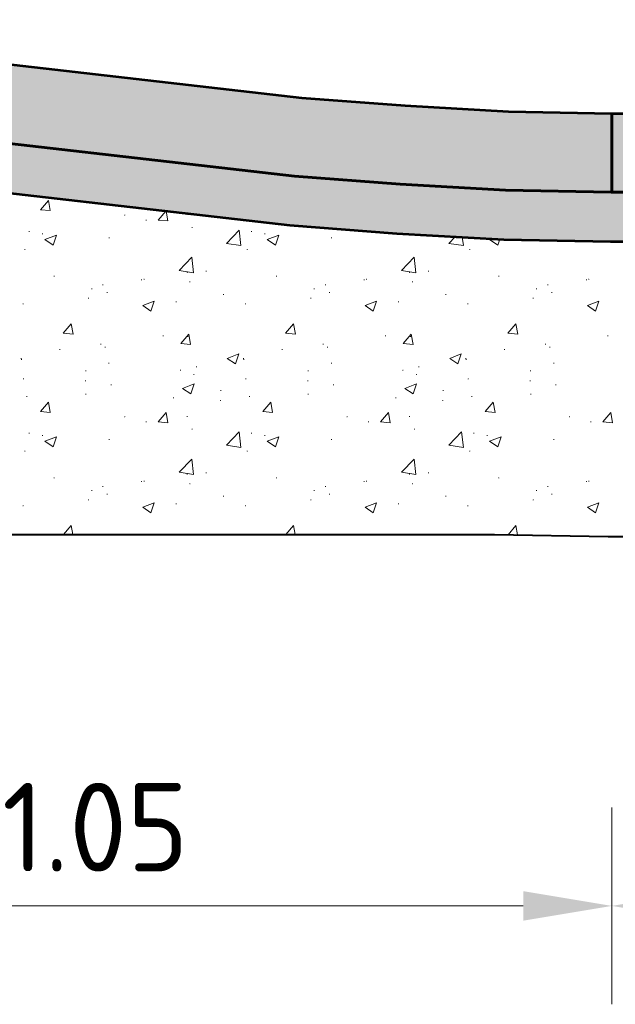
# Model space of a CAD drawing. Header units: metres. Extents: x 162359 to 162848, y 502589 to 502892.
# Tile 42 of 49: x 162843.646 to 162844.251, y 502691.598 to 502692.599. Entities that reach past the tile are written whole.
import ezdxf

# ---------------------------------------------------------------- set-up
doc = ezdxf.new("R2010")
doc.units = ezdxf.units.M
for name, color, linetype, lineweight in [('N-WE-GW-GROND_ZAND_CUNETZAND-GD', 7, 'Continuous', 53), ('N-WE-GW-GROND_ZAND_STRAATLAAG_BREKERZAND-AD', 7, 'Continuous', 13), ('N-WE-VH-VERHARDING-GD', 8, 'Continuous', 53), ('N-WE-VH-VERHARDING_FUNDERING-AD', 7, 'Continuous', 13), ('N-WE-VH-VERHARDING_FUNDERING-GD', 7, 'Continuous', 40), ('X-XX-AL-DETAIL1-GD', 7, 'Continuous', 25), ('X-XX-AL-M', 7, 'Continuous', 18)]:
    doc.layers.add(name, color=color, linetype=linetype, lineweight=lineweight)
doc.styles.add('NLCS-ISO-M50-T18', font='NLCS-ISO.ttf', dxfattribs={"height": 0.09})
doc.dimstyles.new('NLCS-M50-T18-PIJL_L2_H2', dxfattribs={"dimscale": 0.05, "dimtxt": 2.5, "dimasz": 1.8, "dimexe": 2, "dimexo": 2, "dimgap": 0.7, "dimtad": 1, "dimzin": 0, "dimdsep": 46, "dimtxsty": 'NLCS-ISO-M50-T18', "dimcen": 0, "dimdle": 2, "dimclrd": 256, "dimclre": 256, "dimclrt": 10, "dimazin": 0, "dimtfac": 1, "dimtdec": 3, "dimtofl": 0, "dimtmove": 0, "dimatfit": 3, "dimfxl": 2, "dimfxlon": 1, "dimtfillclr": 256, "dimtolj": 1, "dimtzin": 0, "dimlwd": -1, "dimlwe": -1, "dimarcsym": 0})

# ---------------------------------------------------------------- blocks, each defined once
blk = doc.blocks.new('*D414')
at = {"layer": 'X-XX-AL-M', "transparency": 16777216}
for p, q in [((162843.1978, 502691.7984), (162843.1978, 502691.5984)), ((162844.2478, 502691.7984), (162844.2478, 502691.5984)), ((162843.2878, 502691.6984), (162844.1578, 502691.6984))]:
    blk.add_line(p, q, dxfattribs=at)
for points in [[(162843.2878, 502691.7134), (162843.2878, 502691.6834), (162843.1978, 502691.6984)], [(162844.1578, 502691.7134), (162844.1578, 502691.6834), (162844.2478, 502691.6984)]]:
    blk.add_solid(points, dxfattribs=at)
at = {"layer": 'X-XX-AL-M', "color": 10, "transparency": 16777216, "insert": (162843.7228, 502691.7784), "char_height": 0.09, "attachment_point": 5, "style": 'NLCS-ISO-M50-T18'}
blk.add_mtext('\\A1;1.05', dxfattribs=at)
blk = doc.blocks.new('*D415')
at = {"layer": 'X-XX-AL-M', "transparency": 16777216}
for p, q in [((162844.2478, 502691.7984), (162844.2478, 502691.5984)), ((162846.2478, 502691.7984), (162846.2478, 502691.5984)), ((162844.3378, 502691.6984), (162846.1578, 502691.6984))]:
    blk.add_line(p, q, dxfattribs=at)
for points in [[(162844.3378, 502691.7134), (162844.3378, 502691.6834), (162844.2478, 502691.6984)], [(162846.1578, 502691.7134), (162846.1578, 502691.6834), (162846.2478, 502691.6984)]]:
    blk.add_solid(points, dxfattribs=at)
at = {"layer": 'X-XX-AL-M', "color": 10, "transparency": 16777216, "insert": (162845.2478, 502691.7784), "char_height": 0.09, "attachment_point": 5, "style": 'NLCS-ISO-M50-T18'}
blk.add_mtext('\\A1;\\C7;2.00', dxfattribs=at)
blk = doc.blocks.new('*D418')
at = {"layer": 'X-XX-AL-M', "transparency": 16777216}
for p, q in [((162843.1978, 502692.8791), (162843.1978, 502693.0791)), ((162844.2478, 502692.8791), (162844.2478, 502693.0791)), ((162843.2878, 502692.9791), (162844.1578, 502692.9791))]:
    blk.add_line(p, q, dxfattribs=at)
for points in [[(162843.2878, 502692.9941), (162843.2878, 502692.9641), (162843.1978, 502692.9791)], [(162844.1578, 502692.9941), (162844.1578, 502692.9641), (162844.2478, 502692.9791)]]:
    blk.add_solid(points, dxfattribs=at)
at = {"layer": 'X-XX-AL-M', "color": 10, "transparency": 16777216, "insert": (162843.7228, 502693.0726), "char_height": 0.09, "attachment_point": 5, "style": 'NLCS-ISO-M50-T18'}
blk.add_mtext('\\A1;\\C7;drempel', dxfattribs=at)

msp = doc.modelspace()

# ---------------------------------------------------------------- hatches: boundary and pattern name
at = {"layer": 'N-WE-GW-GROND_ZAND_STRAATLAAG_BREKERZAND-AD', "ltscale": 35}
h = msp.add_hatch(dxfattribs=at)
h.set_pattern_fill('AGW-GROND_ZAND_FUNDERINGSZAND', color=256, scale=0.001, angle=-42.508, style=0, pattern_type=2)
h.set_pattern_definition([(90, (162844.419682, 502692.800399), (0.01200375, -0.0125005), [2.5e-07, -0.01250025]), (90, (162844.420786, 502692.802312), (0.01200375, -0.0125005), [2.5e-07, -0.01250025]), (90, (162844.427384, 502692.801112), (0.01200375, -0.0125005), [2.5e-07, -0.01250025]), (90, (162844.426676, 502692.805002), (0.01200375, -0.0125005), [2.5e-07, -0.01250025]), (90, (162844.424553, 502692.805911), (0.01200375, -0.0125005), [2.5e-07, -0.01250025]), (90, (162844.423391, 502692.805911), (0.01200375, -0.0125005), [2.5e-07, -0.01250025]), (90, (162844.422683, 502692.807224), (0.01200375, -0.0125005), [2.5e-07, -0.01250025]), (90, (162844.422683, 502692.80783), (0.01200375, -0.0125005), [2.5e-07, -0.01250025]), (90, (162844.424351, 502692.808689), (0.01200375, -0.0125005), [2.5e-07, -0.01250025]), (90, (162844.425463, 502692.809447), (0.01200375, -0.0125005), [2.5e-07, -0.01250025]), (90, (162844.426272, 502692.80879), (0.01200375, -0.0125005), [2.5e-07, -0.01250025]), (90, (162844.42516, 502692.805153), (0.01200375, -0.0125005), [2.5e-07, -0.01250025]), (90, (162844.422936, 502692.803234), (0.01200375, -0.0125005), [2.5e-07, -0.01250025]), (90, (162844.422936, 502692.802476), (0.01200375, -0.0125005), [2.5e-07, -0.01250025]), (90, (162844.423644, 502692.800961), (0.01200375, -0.0125005), [2.5e-07, -0.01250025]), (90, (162844.42521, 502692.801769), (0.01200375, -0.0125005), [2.5e-07, -0.01250025]), (90, (162844.425868, 502692.800001), (0.01200375, -0.0125005), [2.5e-07, -0.01250025]), (90, (162844.427754, 502692.800001), (0.01200375, -0.0125005), [2.5e-07, -0.01250025]), (90, (162844.428395, 502692.802123), (0.01200375, -0.0125005), [2.5e-07, -0.01250025]), (90, (162844.428395, 502692.804339), (0.01200375, -0.0125005), [2.5e-07, -0.01250025]), (90, (162844.427535, 502692.807022), (0.01200375, -0.0125005), [2.5e-07, -0.01250025]), (90, (162844.428395, 502692.807679), (0.01200375, -0.0125005), [2.5e-07, -0.01250025]), (90, (162844.429254, 502692.808588), (0.01200375, -0.0125005), [2.5e-07, -0.01250025]), (90, (162844.42799, 502692.810356), (0.01200375, -0.0125005), [2.5e-07, -0.01250025]), (90, (162844.424907, 502692.806669), (0.01200375, -0.0125005), [2.5e-07, -0.01250025]), (90, (162844.424907, 502692.80384), (0.01200375, -0.0125005), [2.5e-07, -0.01250025]), (90, (162844.426626, 502692.803082), (0.01200375, -0.0125005), [2.5e-07, -0.01250025]), (90, (162844.429254, 502692.800607), (0.01200375, -0.0125005), [2.5e-07, -0.01250025]), (90, (162844.429254, 502692.802931), (0.01200375, -0.0125005), [2.5e-07, -0.01250025]), (90, (162844.430366, 502692.806762), (0.01200375, -0.0125005), [2.5e-07, -0.01250025]), (90, (162844.430366, 502692.809887), (0.01200375, -0.0125005), [2.5e-07, -0.01250025]), (90, (162844.420156, 502692.809887), (0.01200375, -0.0125005), [2.5e-07, -0.01250025]), (90, (162844.419246, 502692.806719), (0.01200375, -0.0125005), [2.5e-07, -0.01250025]), (90, (162844.420004, 502692.80485), (0.01200375, -0.0125005), [2.5e-07, -0.01250025]), (90, (162844.418791, 502692.803688), (0.01200375, -0.0125005), [2.5e-07, -0.01250025]), (90, (162844.42147, 502692.800708), (0.01200375, -0.0125005), [2.5e-07, -0.01250025]), (90, (162844.420991, 502692.79895), (0.01200375, -0.0125005), [2.5e-07, -0.01250025]), (90, (162844.418575, 502692.799314), (0.01200375, -0.0125005), [2.5e-07, -0.01250025]), (90, (162844.421319, 502692.809898), (0.01200375, -0.0125005), [2.5e-07, -0.01250025]), (90, (162844.42441, 502692.809898), (0.01200375, -0.0125005), [2.5e-07, -0.01250025]), (90, (162844.425565, 502692.810909), (0.01200375, -0.0125005), [2.5e-07, -0.01250025]), (90, (162844.420944, 502692.805771), (0.01200375, -0.0125005), [2.5e-07, -0.01250025]), (90, (162844.422157, 502692.804327), (0.01200375, -0.0125005), [2.5e-07, -0.01250025]), (90, (162844.42051, 502692.803721), (0.01200375, -0.0125005), [2.5e-07, -0.01250025]), (90, (162844.428511, 502692.805713), (0.01200375, -0.0125005), [2.5e-07, -0.01250025]), (90, (162844.429724, 502692.804558), (0.01200375, -0.0125005), [2.5e-07, -0.01250025]), (90, (162844.427211, 502692.803952), (0.01200375, -0.0125005), [2.5e-07, -0.01250025]), (90, (162844.427211, 502692.80883), (0.01200375, -0.0125005), [2.5e-07, -0.01250025]), (90, (162844.425796, 502692.806088), (0.01200375, -0.0125005), [2.5e-07, -0.01250025]), (90, (162844.430042, 502692.799738), (0.01200375, -0.0125005), [2.5e-07, -0.01250025]), (90, (162844.430366, 502692.79895), (0.01200375, -0.0125005), [2.5e-07, -0.01250025]), (90, (162844.428803, 502692.81145), (0.01200375, -0.0125005), [2.5e-07, -0.01250025]), (90, (162844.422553, 502692.81145), (0.01200375, -0.0125005), [2.5e-07, -0.01250025]), (90, (162844.421233, 502692.799623), (0.01200375, -0.0125005), [2.5e-07, -0.01250025]), (90, (162844.418633, 502692.810504), (0.01200375, -0.0125005), [2.5e-07, -0.01250025]), (90, (162844.428944, 502692.810014), (0.01200375, -0.0125005), [2.5e-07, -0.01250025]), (90, (162844.420944, 502692.807705), (0.01200375, -0.0125005), [2.5e-07, -0.01250025]), (90, (162844.41976, 502692.809234), (0.01200375, -0.0125005), [2.5e-07, -0.01250025]), (90, (162844.42363, 502692.804818), (0.01200375, -0.0125005), [2.5e-07, -0.01250025]), (90, (162844.423052, 502692.799882), (0.01200375, -0.0125005), [2.5e-07, -0.01250025]), (90, (162844.429897, 502692.801816), (0.01200375, -0.0125005), [2.5e-07, -0.01250025]), (90, (162844.428713, 502692.80349), (0.01200375, -0.0125005), [2.5e-07, -0.01250025]), (90, (162844.429088, 502692.80681), (0.01200375, -0.0125005), [2.5e-07, -0.01250025]), (90, (162844.429753, 502692.808109), (0.01200375, -0.0125005), [2.5e-07, -0.01250025]), (90, (162844.425392, 502692.808109), (0.01200375, -0.0125005), [2.5e-07, -0.01250025]), (90, (162844.42698, 502692.805828), (0.01200375, -0.0125005), [2.5e-07, -0.01250025]), (90, (162844.424525, 502692.802942), (0.01200375, -0.0125005), [2.5e-07, -0.01250025]), (90, (162844.424525, 502692.801095), (0.01200375, -0.0125005), [2.5e-07, -0.01250025]), (90, (162844.425854, 502692.801095), (0.01200375, -0.0125005), [2.5e-07, -0.01250025]), (90, (162844.426431, 502692.800402), (0.01200375, -0.0125005), [2.5e-07, -0.01250025]), (90, (162844.422474, 502692.809638), (0.01200375, -0.0125005), [2.5e-07, -0.01250025]), (90, (162844.423254, 502692.810476), (0.01200375, -0.0125005), [2.5e-07, -0.01250025]), (90, (162844.420164, 502692.810476), (0.01200375, -0.0125005), [2.5e-07, -0.01250025]), (90, (162844.419731, 502692.808109), (0.01200375, -0.0125005), [2.5e-07, -0.01250025]), (90, (162844.419731, 502692.806435), (0.01200375, -0.0125005), [2.5e-07, -0.01250025]), (90, (162844.419009, 502692.805078), (0.01200375, -0.0125005), [2.5e-07, -0.01250025]), (90, (162844.419817, 502692.80222), (0.01200375, -0.0125005), [2.5e-07, -0.01250025]), (90, (162844.418691, 502692.801066), (0.01200375, -0.0125005), [2.5e-07, -0.01250025]), (90, (162844.418691, 502692.802679), (0.01200375, -0.0125005), [2.5e-07, -0.01250025]), (90, (162844.426316, 502692.807647), (0.01200375, -0.0125005), [2.5e-07, -0.01250025]), (90, (162844.423659, 502692.807647), (0.01200375, -0.0125005), [2.5e-07, -0.01250025]), (90, (162844.421955, 502692.801528), (0.01200375, -0.0125005), [2.5e-07, -0.01250025]), (90, (162844.421637, 502692.806377), (0.01200375, -0.0125005), [2.5e-07, -0.01250025]), (90, (162844.426633, 502692.810187), (0.01200375, -0.0125005), [2.5e-07, -0.01250025]), (90, (162844.426633, 502692.801759), (0.01200375, -0.0125005), [2.5e-07, -0.01250025]), (90, (162844.43033, 502692.803801), (0.01200375, -0.0125005), [2.5e-07, -0.01250025]), (90, (162844.430578, 502692.800893), (0.01200375, -0.0125005), [2.5e-07, -0.01250025])])
h.paths.add_polyline_path([(162846.2478, 502692.3736), (162844.2466, 502692.3736), (162844.1379, 502692.3756), (162844.0292, 502692.3818), (162843.9205, 502692.3901), (162843.5005, 502692.4381), (162843.3992, 502692.4458), (162843.2979, 502692.4516), (162843.1966, 502692.4536), (162842.1991, 502692.4536), (162842.0978, 502692.4516), (162841.9965, 502692.4458), (162841.8952, 502692.4381), (162841.4752, 502692.3901), (162841.3665, 502692.3818), (162841.2578, 502692.3756), (162841.1491, 502692.3736), (162839.1478, 502692.3736), (162839.1478, 502692.4236), (162841.1486, 502692.4236), (162841.2559, 502692.4256), (162841.3632, 502692.4317), (162841.4704, 502692.4399), (162841.8904, 502692.4879), (162841.9932, 502692.4957), (162842.0959, 502692.5016), (162842.1986, 502692.5036), (162843.1971, 502692.5036), (162843.2998, 502692.5016), (162843.4025, 502692.4957), (162843.5053, 502692.4879), (162843.9253, 502692.4399), (162844.0325, 502692.4317), (162844.1398, 502692.4256), (162844.2471, 502692.4236), (162846.2478, 502692.4236)])
at = {"layer": 'N-WE-VH-VERHARDING-GD', "lineweight": 53, "ltscale": 7, "extrusion": (0, 0, -1)}
msp.add_hatch(color=254, dxfattribs=at).paths.add_polyline_path([(-162844.2471, 502692.4236), (-162844.1398, 502692.4256), (-162844.0325, 502692.4317), (-162843.9253, 502692.4399), (-162843.5053, 502692.4879), (-162843.4025, 502692.4957), (-162843.2998, 502692.5016), (-162843.1978, 502692.5035), (-162843.1978, 502692.5836), (-162843.3028, 502692.5816), (-162843.4078, 502692.5756), (-162843.5128, 502692.5676), (-162843.9328, 502692.5196), (-162844.0378, 502692.5116), (-162844.1428, 502692.5056), (-162844.2478, 502692.5036), (-162844.2478, 502692.4236)])

# ---------------------------------------------------------------- linework, layer by layer
at = {"layer": 'N-WE-GW-GROND_ZAND_CUNETZAND-GD', "ltscale": 7, "flags": 128}
for points in [[(162839.1478, 502692.4236), (162841.1486, 502692.4236), (162841.2559, 502692.4256), (162841.3632, 502692.4317), (162841.4704, 502692.4399), (162841.8904, 502692.4879), (162841.9932, 502692.4957), (162842.0959, 502692.5016), (162842.1986, 502692.5036), (162843.1971, 502692.5036), (162843.2998, 502692.5016), (162843.4025, 502692.4957), (162843.5053, 502692.4879), (162843.9253, 502692.4399), (162844.0325, 502692.4317), (162844.1398, 502692.4256), (162844.2471, 502692.4236), (162846.2478, 502692.4236)], [(162839.1478, 502692.3736), (162841.1491, 502692.3736), (162841.2578, 502692.3756), (162841.3665, 502692.3818), (162841.4752, 502692.3901), (162841.8952, 502692.4381), (162841.9965, 502692.4458), (162842.0978, 502692.4516), (162842.1991, 502692.4536), (162843.1966, 502692.4536), (162843.2979, 502692.4516), (162843.3992, 502692.4458), (162843.5005, 502692.4381), (162843.9205, 502692.3901), (162844.0292, 502692.3818), (162844.1379, 502692.3756), (162844.2466, 502692.3736), (162846.2478, 502692.3736)]]:
    msp.add_lwpolyline(points, dxfattribs=at)
at = {"layer": 'N-WE-GW-GROND_ZAND_STRAATLAAG_BREKERZAND-AD', "ltscale": 35, "flags": 128}
for points in [[(162839.1478, 502692.4236), (162841.1486, 502692.4236), (162841.2559, 502692.4256), (162841.3632, 502692.4317), (162841.4704, 502692.4399), (162841.8904, 502692.4879), (162841.9932, 502692.4957), (162842.0959, 502692.5016), (162842.1986, 502692.5036), (162843.1971, 502692.5036), (162843.2998, 502692.5016), (162843.4025, 502692.4957), (162843.5053, 502692.4879), (162843.9253, 502692.4399), (162844.0325, 502692.4317), (162844.1398, 502692.4256), (162844.2471, 502692.4236), (162846.2478, 502692.4236)], [(162846.2478, 502692.3736), (162844.2466, 502692.3736), (162844.1379, 502692.3756), (162844.0292, 502692.3818), (162843.9205, 502692.3901), (162843.5005, 502692.4381), (162843.3992, 502692.4458), (162843.2979, 502692.4516), (162843.1966, 502692.4536), (162842.1991, 502692.4536), (162842.0978, 502692.4516), (162841.9965, 502692.4458), (162841.8952, 502692.4381), (162841.4752, 502692.3901), (162841.3665, 502692.3818), (162841.2578, 502692.3756), (162841.1491, 502692.3736), (162839.1478, 502692.3736)]]:
    msp.add_lwpolyline(points, dxfattribs=at)
at = {"layer": 'N-WE-VH-VERHARDING-GD', "lineweight": 53, "ltscale": 7}
msp.add_line((162844.2478, 502692.5036), (162844.2478, 502692.4236), dxfattribs=at)
at = {"layer": 'N-WE-VH-VERHARDING-GD', "color": 254, "lineweight": 53, "ltscale": 7, "flags": 128}
for points in [[(162844.2471, 502692.4236), (162844.1398, 502692.4256), (162844.0325, 502692.4317), (162843.9253, 502692.4399), (162843.5053, 502692.4879), (162843.4025, 502692.4957), (162843.2998, 502692.5016), (162843.1978, 502692.5035), (162843.1978, 502692.5836), (162843.3028, 502692.5816), (162843.4078, 502692.5756), (162843.5128, 502692.5676), (162843.9328, 502692.5196), (162844.0378, 502692.5116), (162844.1428, 502692.5056), (162844.2478, 502692.5036), (162844.2478, 502692.4236)], [(162844.2478, 502692.4236), (162844.2478, 502692.5036), (162846.7478, 502692.5036), (162846.7478, 502692.4236)]]:
    msp.add_lwpolyline(points, close=True, dxfattribs=at)
at = {"layer": 'N-WE-VH-VERHARDING-GD', "color": 254, "lineweight": 53, "ltscale": 7}
msp.add_solid([(162844.2478, 502692.4236), (162844.2478, 502692.5036), (162846.7478, 502692.4236), (162846.7478, 502692.5036)], dxfattribs=at)
at = {"layer": 'N-WE-VH-VERHARDING_FUNDERING-AD'}
for p, q in [((162843.6671, 502692.4057), (162843.6751, 502692.4153)), ((162843.677, 502692.4049), (162843.6751, 502692.4153)), ((162843.6671, 502692.4057), (162843.677, 502692.4049)), ((162843.7524, 502692.4004), (162843.7529, 502692.4004)), ((162843.7527, 502692.4007), (162843.7527, 502692.4002)), ((162843.7866, 502692.3953), (162843.7944, 502692.4045)), ((162843.7966, 502692.3944), (162843.7947, 502692.4045)), ((162843.8159, 502692.4008), (162843.8164, 502692.4008)), ((162843.8161, 502692.401), (162843.8161, 502692.4005)), ((162843.7742, 502692.3953), (162843.7747, 502692.3953)), ((162843.7744, 502692.3955), (162843.7744, 502692.395)), ((162843.7866, 502692.3953), (162843.7966, 502692.3944)), ((162843.8208, 502692.3879), (162843.8213, 502692.3879)), ((162843.8211, 502692.3882), (162843.8211, 502692.3877)), ((162843.6552, 502692.3837), (162843.6557, 502692.3837)), ((162843.6555, 502692.384), (162843.6555, 502692.3835)), ((162843.6689, 502692.3814), (162843.6694, 502692.3814)), ((162843.6691, 502692.3817), (162843.6691, 502692.3812)), ((162843.6715, 502692.3755), (162843.6832, 502692.38)), ((162843.6798, 502692.3699), (162843.6832, 502692.38)), ((162843.7366, 502692.3773), (162843.7371, 502692.3773)), ((162843.7369, 502692.3775), (162843.7369, 502692.377)), ((162843.856, 502692.3716), (162843.869, 502692.3851)), ((162843.8708, 502692.3693), (162843.869, 502692.3851)), ((162843.8812, 502692.3837), (162843.8817, 502692.3837)), ((162843.8815, 502692.384), (162843.8815, 502692.3835)), ((162843.8949, 502692.3814), (162843.8954, 502692.3814)), ((162843.8952, 502692.3817), (162843.8952, 502692.3812)), ((162843.8975, 502692.3755), (162843.9092, 502692.38)), ((162843.9058, 502692.3699), (162843.9092, 502692.38)), ((162843.9626, 502692.3773), (162843.9631, 502692.3773)), ((162843.9629, 502692.3775), (162843.9629, 502692.377)), ((162844.082, 502692.3716), (162844.0886, 502692.3784)), ((162844.0969, 502692.3693), (162844.0958, 502692.378)), ((162843.6715, 502692.3755), (162843.6798, 502692.3699)), ((162843.856, 502692.3716), (162843.8708, 502692.3693)), ((162843.8975, 502692.3755), (162843.9058, 502692.3699)), ((162844.082, 502692.3716), (162844.0969, 502692.3693)), ((162844.1235, 502692.3755), (162844.1256, 502692.3763)), ((162844.1235, 502692.3755), (162844.1318, 502692.3699)), ((162844.1318, 502692.3699), (162844.1338, 502692.3759)), ((162843.6511, 502692.3655), (162843.6516, 502692.3655)), ((162843.6513, 502692.3658), (162843.6513, 502692.3653)), ((162843.8079, 502692.344), (162843.8209, 502692.3576)), ((162843.8227, 502692.3417), (162843.8209, 502692.3576)), ((162843.8771, 502692.3655), (162843.8776, 502692.3655)), ((162843.8773, 502692.3658), (162843.8773, 502692.3653)), ((162844.0339, 502692.344), (162844.0469, 502692.3576)), ((162844.0487, 502692.3417), (162844.0469, 502692.3576)), ((162844.1031, 502692.3655), (162844.1036, 502692.3655)), ((162844.1033, 502692.3658), (162844.1033, 502692.3653)), ((162843.6806, 502692.3383), (162843.6811, 502692.3383)), ((162843.6809, 502692.3385), (162843.6809, 502692.338)), ((162843.8079, 502692.344), (162843.8227, 502692.3417)), ((162843.8161, 502692.3421), (162843.8166, 502692.3421)), ((162843.8163, 502692.3424), (162843.8163, 502692.3419)), ((162843.8352, 502692.3434), (162843.8357, 502692.3434)), ((162843.8354, 502692.3436), (162843.8354, 502692.3431)), ((162843.9066, 502692.3383), (162843.9071, 502692.3383)), ((162843.9069, 502692.3385), (162843.9069, 502692.338)), ((162844.0339, 502692.344), (162844.0487, 502692.3417)), ((162844.0421, 502692.3421), (162844.0426, 502692.3421)), ((162844.0423, 502692.3424), (162844.0423, 502692.3419)), ((162844.0612, 502692.3434), (162844.0617, 502692.3434)), ((162844.0614, 502692.3436), (162844.0614, 502692.3431)), ((162844.1326, 502692.3383), (162844.1331, 502692.3383)), ((162844.1329, 502692.3385), (162844.1329, 502692.338)), ((162843.7303, 502692.3296), (162843.7308, 502692.3296)), ((162843.7306, 502692.3298), (162843.7306, 502692.3293)), ((162843.7696, 502692.3345), (162843.7701, 502692.3345)), ((162843.7698, 502692.3348), (162843.7698, 502692.3343)), ((162843.772, 502692.3351), (162843.7725, 502692.3351)), ((162843.7723, 502692.3353), (162843.7723, 502692.3348)), ((162843.8188, 502692.3325), (162843.8193, 502692.3325)), ((162843.819, 502692.3327), (162843.819, 502692.3322)), ((162843.9563, 502692.3296), (162843.9568, 502692.3296)), ((162843.9566, 502692.3298), (162843.9566, 502692.3293)), ((162843.9956, 502692.3345), (162843.9961, 502692.3345)), ((162843.9959, 502692.3348), (162843.9959, 502692.3343)), ((162843.998, 502692.3351), (162843.9985, 502692.3351)), ((162843.9983, 502692.3353), (162843.9983, 502692.3348)), ((162844.0448, 502692.3325), (162844.0453, 502692.3325)), ((162844.0451, 502692.3327), (162844.0451, 502692.3322)), ((162844.1823, 502692.3296), (162844.1828, 502692.3296)), ((162844.1826, 502692.3298), (162844.1826, 502692.3293)), ((162844.2216, 502692.3345), (162844.2221, 502692.3345)), ((162844.2219, 502692.3348), (162844.2219, 502692.3343)), ((162844.224, 502692.3351), (162844.2245, 502692.3351)), ((162844.2243, 502692.3353), (162844.2243, 502692.3348)), ((162843.7189, 502692.3254), (162843.7194, 502692.3254)), ((162843.7191, 502692.3257), (162843.7191, 502692.3252)), ((162843.7346, 502692.3218), (162843.7351, 502692.3218)), ((162843.7349, 502692.322), (162843.7349, 502692.3215)), ((162843.8528, 502692.3197), (162843.8533, 502692.3197)), ((162843.8531, 502692.3199), (162843.8531, 502692.3194)), ((162843.9449, 502692.3254), (162843.9454, 502692.3254)), ((162843.9451, 502692.3257), (162843.9451, 502692.3252)), ((162843.9606, 502692.3218), (162843.9611, 502692.3218)), ((162843.9609, 502692.322), (162843.9609, 502692.3215)), ((162844.0788, 502692.3197), (162844.0793, 502692.3197)), ((162844.0791, 502692.3199), (162844.0791, 502692.3194)), ((162844.1709, 502692.3254), (162844.1714, 502692.3254)), ((162844.1711, 502692.3257), (162844.1711, 502692.3252)), ((162844.1866, 502692.3218), (162844.1871, 502692.3218)), ((162844.1869, 502692.322), (162844.1869, 502692.3215)), ((162843.649, 502692.3101), (162843.6495, 502692.3101)), ((162843.6493, 502692.3103), (162843.6493, 502692.3098)), ((162843.7158, 502692.3159), (162843.7163, 502692.3159)), ((162843.716, 502692.3162), (162843.716, 502692.3157)), ((162843.771, 502692.3084), (162843.7826, 502692.3129)), ((162843.771, 502692.3084), (162843.7793, 502692.3028)), ((162843.7793, 502692.3028), (162843.7826, 502692.3129)), ((162843.8047, 502692.3121), (162843.8052, 502692.3121)), ((162843.805, 502692.3124), (162843.805, 502692.3119)), ((162843.875, 502692.3101), (162843.8755, 502692.3101)), ((162843.8753, 502692.3103), (162843.8753, 502692.3098)), ((162843.9418, 502692.3159), (162843.9423, 502692.3159)), ((162843.942, 502692.3162), (162843.942, 502692.3157)), ((162843.997, 502692.3084), (162844.0087, 502692.3129)), ((162843.997, 502692.3084), (162844.0053, 502692.3028)), ((162844.0053, 502692.3028), (162844.0087, 502692.3129)), ((162844.0307, 502692.3121), (162844.0312, 502692.3121)), ((162844.031, 502692.3124), (162844.031, 502692.3119)), ((162844.1011, 502692.3101), (162844.1016, 502692.3101)), ((162844.1013, 502692.3103), (162844.1013, 502692.3098)), ((162844.1678, 502692.3159), (162844.1683, 502692.3159)), ((162844.168, 502692.3162), (162844.168, 502692.3157)), ((162844.223, 502692.3084), (162844.2347, 502692.3129)), ((162844.223, 502692.3084), (162844.2313, 502692.3028)), ((162844.2313, 502692.3028), (162844.2347, 502692.3129)), ((162843.6902, 502692.2804), (162843.6982, 502692.2899)), ((162843.7002, 502692.2795), (162843.6982, 502692.2899)), ((162843.9162, 502692.2804), (162843.9242, 502692.2899)), ((162843.9262, 502692.2795), (162843.9242, 502692.2899)), ((162844.1422, 502692.2804), (162844.1502, 502692.2899)), ((162844.1522, 502692.2795), (162844.1502, 502692.2899)), ((162843.6902, 502692.2804), (162843.7002, 502692.2795)), ((162843.7913, 502692.2776), (162843.7918, 502692.2776)), ((162843.7916, 502692.2779), (162843.7916, 502692.2774)), ((162843.8097, 502692.2699), (162843.8178, 502692.2795)), ((162843.8168, 502692.277), (162843.8173, 502692.277)), ((162843.817, 502692.2772), (162843.817, 502692.2767)), ((162843.8197, 502692.269), (162843.8178, 502692.2795)), ((162843.9162, 502692.2804), (162843.9262, 502692.2795)), ((162844.0173, 502692.2776), (162844.0178, 502692.2776)), ((162844.0176, 502692.2779), (162844.0176, 502692.2774)), ((162844.0357, 502692.2699), (162844.0438, 502692.2795)), ((162844.0428, 502692.277), (162844.0433, 502692.277)), ((162844.043, 502692.2772), (162844.043, 502692.2767)), ((162844.0457, 502692.269), (162844.0438, 502692.2795)), ((162844.1422, 502692.2804), (162844.1522, 502692.2795)), ((162844.2433, 502692.2776), (162844.2438, 502692.2776)), ((162844.2436, 502692.2779), (162844.2436, 502692.2774)), ((162843.7282, 502692.2693), (162843.7287, 502692.2693)), ((162843.7284, 502692.2696), (162843.7284, 502692.2691)), ((162843.8097, 502692.2699), (162843.8197, 502692.269)), ((162843.9542, 502692.2693), (162843.9547, 502692.2693)), ((162843.9544, 502692.2696), (162843.9544, 502692.2691)), ((162844.0357, 502692.2699), (162844.0457, 502692.269)), ((162844.1802, 502692.2693), (162844.1807, 502692.2693)), ((162844.1805, 502692.2696), (162844.1805, 502692.2691)), ((162843.6865, 502692.2638), (162843.687, 502692.2638)), ((162843.6867, 502692.2641), (162843.6867, 502692.2636)), ((162843.7326, 502692.2663), (162843.7331, 502692.2663)), ((162843.7328, 502692.2666), (162843.7328, 502692.2661)), ((162843.8569, 502692.2547), (162843.8686, 502692.2592)), ((162843.8652, 502692.2491), (162843.8686, 502692.2592)), ((162843.9125, 502692.2638), (162843.913, 502692.2638)), ((162843.9127, 502692.2641), (162843.9127, 502692.2636)), ((162843.9586, 502692.2663), (162843.9591, 502692.2663)), ((162843.9588, 502692.2666), (162843.9588, 502692.2661)), ((162844.083, 502692.2547), (162844.0946, 502692.2592)), ((162844.0912, 502692.2491), (162844.0946, 502692.2592)), ((162844.1385, 502692.2638), (162844.139, 502692.2638)), ((162844.1387, 502692.2641), (162844.1387, 502692.2636)), ((162844.1846, 502692.2663), (162844.1851, 502692.2663)), ((162844.1849, 502692.2666), (162844.1849, 502692.2661)), ((162843.647, 502692.2546), (162843.6475, 502692.2546)), ((162843.6473, 502692.2548), (162843.6473, 502692.2543)), ((162843.6475, 502692.2536), (162843.648, 502692.2536)), ((162843.6477, 502692.2538), (162843.6477, 502692.2533)), ((162843.7364, 502692.2498), (162843.7369, 502692.2498)), ((162843.7367, 502692.2501), (162843.7367, 502692.2496)), ((162843.8569, 502692.2547), (162843.8652, 502692.2491)), ((162843.873, 502692.2546), (162843.8735, 502692.2546)), ((162843.8733, 502692.2548), (162843.8733, 502692.2543)), ((162843.8735, 502692.2536), (162843.874, 502692.2536)), ((162843.8737, 502692.2538), (162843.8737, 502692.2533)), ((162843.9624, 502692.2498), (162843.9629, 502692.2498)), ((162843.9627, 502692.2501), (162843.9627, 502692.2496)), ((162844.083, 502692.2547), (162844.0912, 502692.2491)), ((162844.099, 502692.2546), (162844.0995, 502692.2546)), ((162844.0993, 502692.2548), (162844.0993, 502692.2543)), ((162844.0995, 502692.2536), (162844.1, 502692.2536)), ((162844.0997, 502692.2538), (162844.0997, 502692.2533)), ((162844.1885, 502692.2498), (162844.189, 502692.2498)), ((162844.1887, 502692.2501), (162844.1887, 502692.2496)), ((162843.7127, 502692.2422), (162843.7132, 502692.2422)), ((162843.713, 502692.2424), (162843.713, 502692.2419)), ((162843.8092, 502692.2427), (162843.8097, 502692.2427)), ((162843.8094, 502692.2429), (162843.8094, 502692.2424)), ((162843.8228, 502692.2384), (162843.8233, 502692.2384)), ((162843.8231, 502692.2387), (162843.8231, 502692.2382)), ((162843.8254, 502692.2461), (162843.8259, 502692.2461)), ((162843.8257, 502692.2463), (162843.8257, 502692.2458)), ((162843.9387, 502692.2422), (162843.9392, 502692.2422)), ((162843.939, 502692.2424), (162843.939, 502692.2419)), ((162844.0352, 502692.2427), (162844.0357, 502692.2427)), ((162844.0355, 502692.2429), (162844.0355, 502692.2424)), ((162844.0489, 502692.2384), (162844.0494, 502692.2384)), ((162844.0491, 502692.2387), (162844.0491, 502692.2382)), ((162844.0514, 502692.2461), (162844.0519, 502692.2461)), ((162844.0517, 502692.2463), (162844.0517, 502692.2458)), ((162844.1648, 502692.2422), (162844.1653, 502692.2422)), ((162844.165, 502692.2424), (162844.165, 502692.2419)), ((162843.6496, 502692.2339), (162843.6501, 502692.2339)), ((162843.6499, 502692.2341), (162843.6499, 502692.2336)), ((162843.7125, 502692.232), (162843.713, 502692.232)), ((162843.7127, 502692.2323), (162843.7127, 502692.2318)), ((162843.7387, 502692.2277), (162843.7392, 502692.2277)), ((162843.7389, 502692.228), (162843.7389, 502692.2275)), ((162843.8115, 502692.2243), (162843.8232, 502692.2288)), ((162843.8198, 502692.2187), (162843.8232, 502692.2288)), ((162843.8756, 502692.2339), (162843.8761, 502692.2339)), ((162843.8759, 502692.2341), (162843.8759, 502692.2336)), ((162843.9385, 502692.232), (162843.939, 502692.232)), ((162843.9387, 502692.2323), (162843.9387, 502692.2318)), ((162843.9647, 502692.2277), (162843.9652, 502692.2277)), ((162843.9649, 502692.228), (162843.9649, 502692.2275)), ((162844.0375, 502692.2243), (162844.0492, 502692.2288)), ((162844.0458, 502692.2187), (162844.0492, 502692.2288)), ((162844.1016, 502692.2339), (162844.1021, 502692.2339)), ((162844.1019, 502692.2341), (162844.1019, 502692.2336)), ((162844.1645, 502692.232), (162844.165, 502692.232)), ((162844.1648, 502692.2323), (162844.1648, 502692.2318)), ((162844.1907, 502692.2277), (162844.1912, 502692.2277)), ((162844.1909, 502692.228), (162844.1909, 502692.2275)), ((162843.7131, 502692.2184), (162843.7136, 502692.2184)), ((162843.7133, 502692.2187), (162843.7133, 502692.2182)), ((162843.8115, 502692.2243), (162843.8198, 502692.2187)), ((162843.8501, 502692.2222), (162843.8506, 502692.2222)), ((162843.8504, 502692.2225), (162843.8504, 502692.222)), ((162843.9391, 502692.2184), (162843.9396, 502692.2184)), ((162843.9393, 502692.2187), (162843.9393, 502692.2182)), ((162844.0375, 502692.2243), (162844.0458, 502692.2187)), ((162844.0761, 502692.2222), (162844.0766, 502692.2222)), ((162844.0764, 502692.2225), (162844.0764, 502692.222)), ((162844.1651, 502692.2184), (162844.1656, 502692.2184)), ((162844.1653, 502692.2187), (162844.1653, 502692.2182)), ((162843.6531, 502692.216), (162843.6536, 502692.216)), ((162843.6533, 502692.2163), (162843.6533, 502692.2158)), ((162843.6671, 502692.2007), (162843.6751, 502692.2103)), ((162843.677, 502692.1999), (162843.6751, 502692.2103)), ((162843.8021, 502692.2147), (162843.8026, 502692.2147)), ((162843.8023, 502692.2149), (162843.8023, 502692.2144)), ((162843.8496, 502692.2121), (162843.8501, 502692.2121)), ((162843.8499, 502692.2124), (162843.8499, 502692.2119)), ((162843.8791, 502692.216), (162843.8796, 502692.216)), ((162843.8794, 502692.2163), (162843.8794, 502692.2158)), ((162843.8931, 502692.2007), (162843.9011, 502692.2103)), ((162843.903, 502692.1999), (162843.9011, 502692.2103)), ((162844.0281, 502692.2147), (162844.0286, 502692.2147)), ((162844.0283, 502692.2149), (162844.0283, 502692.2144)), ((162844.0756, 502692.2121), (162844.0761, 502692.2121)), ((162844.0759, 502692.2124), (162844.0759, 502692.2119)), ((162844.1051, 502692.216), (162844.1056, 502692.216)), ((162844.1054, 502692.2163), (162844.1054, 502692.2158)), ((162844.1191, 502692.2007), (162844.1271, 502692.2103)), ((162844.1291, 502692.1999), (162844.1271, 502692.2103)), ((162843.6671, 502692.2007), (162843.677, 502692.1999)), ((162843.7866, 502692.1903), (162843.7947, 502692.1998)), ((162843.7966, 502692.1894), (162843.7947, 502692.1998)), ((162843.8931, 502692.2007), (162843.903, 502692.1999)), ((162844.0126, 502692.1903), (162844.0207, 502692.1998)), ((162844.0226, 502692.1894), (162844.0207, 502692.1998)), ((162844.1191, 502692.2007), (162844.1291, 502692.1999)), ((162844.2386, 502692.1903), (162844.2467, 502692.1998)), ((162844.2486, 502692.1894), (162844.2467, 502692.1998)), ((162843.7524, 502692.1954), (162843.7529, 502692.1954)), ((162843.7527, 502692.1957), (162843.7527, 502692.1952)), ((162843.7742, 502692.1903), (162843.7747, 502692.1903)), ((162843.7744, 502692.1905), (162843.7744, 502692.19)), ((162843.7866, 502692.1903), (162843.7966, 502692.1894)), ((162843.8159, 502692.1958), (162843.8164, 502692.1958)), ((162843.8161, 502692.196), (162843.8161, 502692.1955)), ((162843.9784, 502692.1954), (162843.9789, 502692.1954)), ((162843.9787, 502692.1957), (162843.9787, 502692.1952)), ((162844.0002, 502692.1903), (162844.0007, 502692.1903)), ((162844.0004, 502692.1905), (162844.0004, 502692.19)), ((162844.0126, 502692.1903), (162844.0226, 502692.1894)), ((162844.0419, 502692.1958), (162844.0424, 502692.1958)), ((162844.0421, 502692.196), (162844.0421, 502692.1955)), ((162844.2044, 502692.1954), (162844.2049, 502692.1954)), ((162844.2047, 502692.1957), (162844.2047, 502692.1952)), ((162844.2262, 502692.1903), (162844.2267, 502692.1903)), ((162844.2264, 502692.1905), (162844.2264, 502692.19)), ((162844.2386, 502692.1903), (162844.2486, 502692.1894)), ((162843.6552, 502692.1787), (162843.6557, 502692.1787)), ((162843.6555, 502692.179), (162843.6555, 502692.1785)), ((162843.6691, 502692.1767), (162843.6691, 502692.1762)), ((162843.8208, 502692.1829), (162843.8213, 502692.1829)), ((162843.8211, 502692.1832), (162843.8211, 502692.1827)), ((162843.856, 502692.1666), (162843.869, 502692.1801)), ((162843.8708, 502692.1643), (162843.869, 502692.1801)), ((162843.8812, 502692.1787), (162843.8817, 502692.1787)), ((162843.8815, 502692.179), (162843.8815, 502692.1785)), ((162843.8952, 502692.1767), (162843.8952, 502692.1762)), ((162844.0468, 502692.1829), (162844.0473, 502692.1829)), ((162844.0471, 502692.1832), (162844.0471, 502692.1827)), ((162844.082, 502692.1666), (162844.095, 502692.1801)), ((162844.0969, 502692.1643), (162844.095, 502692.1801)), ((162844.1072, 502692.1787), (162844.1077, 502692.1787)), ((162844.1075, 502692.179), (162844.1075, 502692.1785)), ((162844.1212, 502692.1767), (162844.1212, 502692.1762)), ((162843.6689, 502692.1764), (162843.6694, 502692.1764)), ((162843.6715, 502692.1705), (162843.6832, 502692.175)), ((162843.6715, 502692.1705), (162843.6798, 502692.1649)), ((162843.6798, 502692.1649), (162843.6832, 502692.175)), ((162843.7366, 502692.1723), (162843.7371, 502692.1723)), ((162843.7369, 502692.1725), (162843.7369, 502692.172)), ((162843.8949, 502692.1764), (162843.8954, 502692.1764)), ((162843.8975, 502692.1705), (162843.9092, 502692.175)), ((162843.8975, 502692.1705), (162843.9058, 502692.1649)), ((162843.9058, 502692.1649), (162843.9092, 502692.175)), ((162843.9626, 502692.1723), (162843.9631, 502692.1723)), ((162843.9629, 502692.1725), (162843.9629, 502692.172)), ((162844.1209, 502692.1764), (162844.1214, 502692.1764)), ((162844.1235, 502692.1705), (162844.1352, 502692.175)), ((162844.1235, 502692.1705), (162844.1318, 502692.1649)), ((162844.1318, 502692.1649), (162844.1352, 502692.175)), ((162844.1887, 502692.1723), (162844.1892, 502692.1723)), ((162844.1889, 502692.1725), (162844.1889, 502692.172)), ((162843.6511, 502692.1605), (162843.6516, 502692.1605)), ((162843.6513, 502692.1608), (162843.6513, 502692.1603)), ((162843.856, 502692.1666), (162843.8708, 502692.1643)), ((162843.8771, 502692.1605), (162843.8776, 502692.1605)), ((162843.8773, 502692.1608), (162843.8773, 502692.1603)), ((162844.082, 502692.1666), (162844.0969, 502692.1643)), ((162844.1031, 502692.1605), (162844.1036, 502692.1605)), ((162844.1033, 502692.1608), (162844.1033, 502692.1603)), ((162843.8079, 502692.139), (162843.8209, 502692.1525)), ((162843.8227, 502692.1367), (162843.8209, 502692.1525)), ((162844.0339, 502692.139), (162844.0469, 502692.1525)), ((162844.0487, 502692.1367), (162844.0469, 502692.1525)), ((162843.8079, 502692.139), (162843.8227, 502692.1367)), ((162843.8161, 502692.1371), (162843.8166, 502692.1371)), ((162843.8163, 502692.1373), (162843.8163, 502692.1368)), ((162843.8352, 502692.1384), (162843.8357, 502692.1384)), ((162843.8354, 502692.1386), (162843.8354, 502692.1381)), ((162844.0339, 502692.139), (162844.0487, 502692.1367)), ((162844.0421, 502692.1371), (162844.0426, 502692.1371)), ((162844.0423, 502692.1373), (162844.0423, 502692.1368)), ((162844.0612, 502692.1384), (162844.0617, 502692.1384)), ((162844.0614, 502692.1386), (162844.0614, 502692.1381)), ((162843.6806, 502692.1333), (162843.6811, 502692.1333)), ((162843.6809, 502692.1335), (162843.6809, 502692.133)), ((162843.7696, 502692.1295), (162843.7701, 502692.1295)), ((162843.7698, 502692.1298), (162843.7698, 502692.1293)), ((162843.772, 502692.13), (162843.7725, 502692.13)), ((162843.7723, 502692.1303), (162843.7723, 502692.1298)), ((162843.8188, 502692.1274), (162843.8193, 502692.1274)), ((162843.819, 502692.1277), (162843.819, 502692.1272)), ((162843.9066, 502692.1333), (162843.9071, 502692.1333)), ((162843.9069, 502692.1335), (162843.9069, 502692.133)), ((162843.9956, 502692.1295), (162843.9961, 502692.1295)), ((162843.9959, 502692.1298), (162843.9959, 502692.1293)), ((162843.998, 502692.13), (162843.9985, 502692.13)), ((162843.9983, 502692.1303), (162843.9983, 502692.1298)), ((162844.0448, 502692.1274), (162844.0453, 502692.1274)), ((162844.0451, 502692.1277), (162844.0451, 502692.1272)), ((162844.1326, 502692.1333), (162844.1331, 502692.1333)), ((162844.1329, 502692.1335), (162844.1329, 502692.133)), ((162844.2216, 502692.1295), (162844.2221, 502692.1295)), ((162844.2219, 502692.1298), (162844.2219, 502692.1293)), ((162844.224, 502692.13), (162844.2245, 502692.13)), ((162844.2243, 502692.1303), (162844.2243, 502692.1298)), ((162843.7189, 502692.1204), (162843.7194, 502692.1204)), ((162843.7191, 502692.1207), (162843.7191, 502692.1202)), ((162843.7303, 502692.1245), (162843.7308, 502692.1245)), ((162843.7306, 502692.1248), (162843.7306, 502692.1243)), ((162843.7346, 502692.1168), (162843.7351, 502692.1168)), ((162843.7349, 502692.117), (162843.7349, 502692.1165)), ((162843.9449, 502692.1204), (162843.9454, 502692.1204)), ((162843.9451, 502692.1207), (162843.9451, 502692.1202)), ((162843.9563, 502692.1245), (162843.9568, 502692.1245)), ((162843.9566, 502692.1248), (162843.9566, 502692.1243)), ((162843.9606, 502692.1168), (162843.9611, 502692.1168)), ((162843.9609, 502692.117), (162843.9609, 502692.1165)), ((162844.1709, 502692.1204), (162844.1714, 502692.1204)), ((162844.1711, 502692.1207), (162844.1711, 502692.1202)), ((162844.1823, 502692.1245), (162844.1828, 502692.1245)), ((162844.1826, 502692.1248), (162844.1826, 502692.1243)), ((162844.1866, 502692.1168), (162844.1871, 502692.1168)), ((162844.1869, 502692.117), (162844.1869, 502692.1165)), ((162843.7158, 502692.1109), (162843.7163, 502692.1109)), ((162843.716, 502692.1111), (162843.716, 502692.1106)), ((162843.771, 502692.1034), (162843.7826, 502692.1079)), ((162843.7793, 502692.0978), (162843.7826, 502692.1079)), ((162843.8047, 502692.1071), (162843.8052, 502692.1071)), ((162843.805, 502692.1074), (162843.805, 502692.1069)), ((162843.8528, 502692.1146), (162843.8533, 502692.1146)), ((162843.8531, 502692.1149), (162843.8531, 502692.1144)), ((162843.9418, 502692.1109), (162843.9423, 502692.1109)), ((162843.942, 502692.1111), (162843.942, 502692.1106)), ((162843.997, 502692.1034), (162844.0087, 502692.1079)), ((162844.0053, 502692.0978), (162844.0087, 502692.1079)), ((162844.0307, 502692.1071), (162844.0312, 502692.1071)), ((162844.031, 502692.1074), (162844.031, 502692.1069)), ((162844.0788, 502692.1146), (162844.0793, 502692.1146)), ((162844.0791, 502692.1149), (162844.0791, 502692.1144)), ((162844.1678, 502692.1109), (162844.1683, 502692.1109)), ((162844.168, 502692.1111), (162844.168, 502692.1106)), ((162844.223, 502692.1034), (162844.2347, 502692.1079)), ((162844.2313, 502692.0978), (162844.2347, 502692.1079)), ((162843.649, 502692.105), (162843.6495, 502692.105)), ((162843.6493, 502692.1053), (162843.6493, 502692.1048)), ((162843.771, 502692.1034), (162843.7793, 502692.0978)), ((162843.875, 502692.105), (162843.8755, 502692.105)), ((162843.8753, 502692.1053), (162843.8753, 502692.1048)), ((162843.997, 502692.1034), (162844.0053, 502692.0978)), ((162844.1011, 502692.105), (162844.1016, 502692.105)), ((162844.1013, 502692.1053), (162844.1013, 502692.1048)), ((162844.223, 502692.1034), (162844.2313, 502692.0978)), ((162843.6905, 502692.0758), (162843.6982, 502692.0849)), ((162843.6999, 502692.0758), (162843.6982, 502692.0849)), ((162843.9165, 502692.0758), (162843.9242, 502692.0849)), ((162843.9259, 502692.0758), (162843.9242, 502692.0849)), ((162844.1423, 502692.0755), (162844.1502, 502692.0849)), ((162844.152, 502692.0753), (162844.1502, 502692.0849))]:
    msp.add_line(p, q, dxfattribs=at)
at = {"layer": 'N-WE-VH-VERHARDING_FUNDERING-GD', "ltscale": 7, "flags": 128}
msp.add_lwpolyline([(162839.1478, 502692.4236), (162839.1478, 502692.0736), (162841.1515, 502692.0736), (162841.2673, 502692.0758), (162844.1284, 502692.0758), (162844.2442, 502692.0736), (162846.2478, 502692.0736), (162846.2478, 502692.4236)], dxfattribs=at)
at = {"layer": 'X-XX-AL-DETAIL1-GD', "lineweight": -2, "ltscale": 7, "flags": 128}
msp.add_lwpolyline([(162839.1478, 502692.5036), (162841.1478, 502692.5036), (162841.2528, 502692.5056), (162841.3578, 502692.5116), (162841.4628, 502692.5196), (162841.5678, 502692.5316), (162841.6728, 502692.5436), (162841.7778, 502692.5556), (162841.8828, 502692.5676), (162841.9878, 502692.5756), (162842.0928, 502692.5816), (162842.1978, 502692.5836), (162843.1978, 502692.5836), (162843.3028, 502692.5816), (162843.4078, 502692.5756), (162843.5128, 502692.5676), (162843.6178, 502692.5556), (162843.7228, 502692.5436), (162843.8278, 502692.5316), (162843.9328, 502692.5196), (162844.0378, 502692.5116), (162844.1428, 502692.5056), (162844.2478, 502692.5036), (162846.2478, 502692.5036)], dxfattribs=at)

# ---------------------------------------------------------------- dimensions: what is measured, and where the dimension line sits
at = {"layer": 'X-XX-AL-M'}
for base, p1, p2, text, picture, middle in [((162844.2478, 502692.9791), (162843.1978, 502692.5836), (162844.2478, 502692.5036), '\\C7;drempel', '*D418', (162843.7228, 502693.0726)), ((162846.2478, 502691.6984), (162844.2478, 502692.5036), (162846.2478, 502692.3736), '\\C7;<>', '*D415', (162845.2478, 502691.7784))]:
    dim = msp.add_linear_dim(base=base, p1=p1, p2=p2, text=text, dimstyle='NLCS-M50-T18-PIJL_L2_H2', dxfattribs=at)
    dim.commit()
    dim.dimension.update_dxf_attribs({"geometry": picture, "text_midpoint": middle})
dim = msp.add_linear_dim(base=(162844.2478, 502691.6984), p1=(162843.1978, 502692.5836), p2=(162844.2478, 502692.5036), dimstyle='NLCS-M50-T18-PIJL_L2_H2', dxfattribs=at)
dim.commit()
dim.dimension.update_dxf_attribs({"geometry": '*D414', "text_midpoint": (162843.7228, 502691.7784)})

doc.saveas('drawing.dxf')
